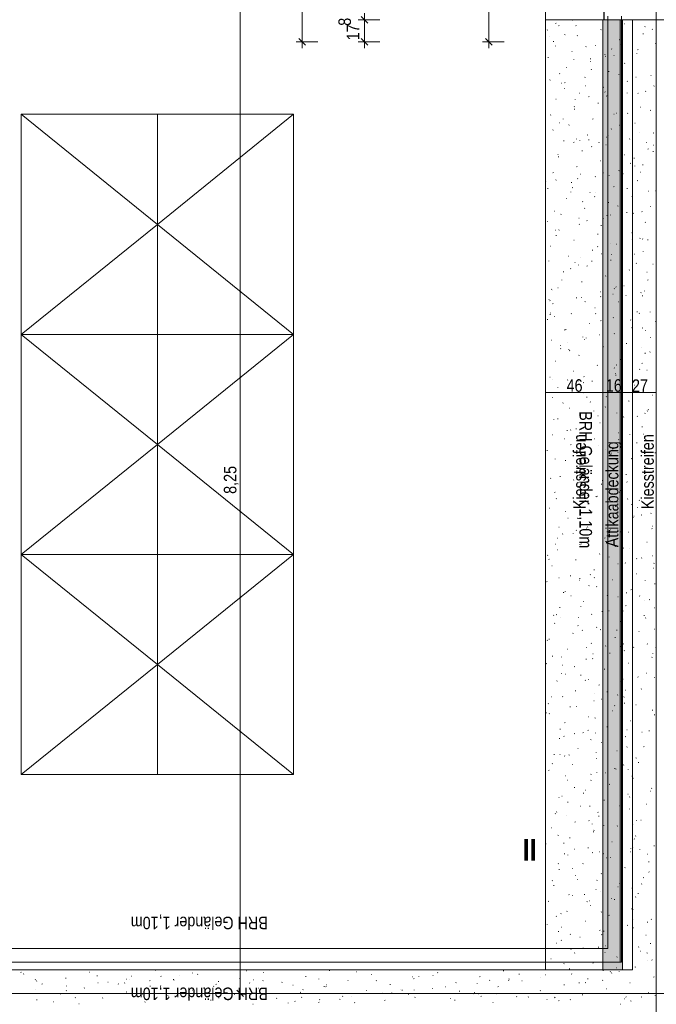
# Model space of a CAD drawing. Extents: x -740 to 300, y 62 to 1112.
# Tile 13 of 187: x -101 to 2, y 218 to 377. Entities that reach past the tile are written whole.
import ezdxf
from ezdxf.lldxf.tags import DXFTag

# ---------------------------------------------------------------- set-up
doc = ezdxf.new("R2010")
doc.units = 0
doc.layers.get('0').update_dxf_attribs({"lineweight": 13})
for name, color, linetype, lineweight, true_color in [('30 -33 Aussenwände- 7 Fassade_ Elemente', 7, 'Continuous', 9, 0x00aacc), ('30 -34 Innenwände- 6 Elemente', 7, 'Continuous', 9, 0xff6633), ('30 -36 Dächer- 3 Dachbeläge', 7, 'Continuous', 15, 0x9999ff), ('30 -36 Dächer- 3 Dachbeläge Gründach', 9, 'Continuous', 9, 0x808080), ('30 -36 Dächer- 4 Dachbekleidungen', 7, 'Continuous', 9, 0xccccff), ('40 -44 Elektr. Anlagen- 2 Eigenstromversorgungsanlagen', 7, 'Continuous', 5, 0xff6633), ('70 -72 Beschriftung- 1 Beschriftung allgemein', 7, 'Continuous', 9, 0xff6633), ('70 -76 Bemaßung- 2 Allgemein', 9, 'Continuous', 5, 0x808080), ('Dachflächen Moblierung', 7, 'Continuous', 9, 0x888888)]:
    doc.layers.add(name, color=color, linetype=linetype, lineweight=lineweight, true_color=true_color)
doc.layers.add('70 -71 Achsen- 1 Gebäudeachsen', color=7, linetype='STRICHPUNKT2-A06CPVBCL0', lineweight=18)
doc.styles.get("Standard").update_dxf_attribs({"font": 'ARIALN.TTF'})
tags = doc.linetypes.add('grob-A06CPVB9L0', pattern=[14, 3, -8, 3]).pattern_tags.tags
tags[8:9] = [DXFTag(74, 4), DXFTag(75, 0), DXFTag(340, '0'), DXFTag(46, 0.0), DXFTag(50, 0.0), DXFTag(44, 0.0), DXFTag(45, 0.0)]
tags[6:7] = [DXFTag(74, 4), DXFTag(75, 0), DXFTag(340, '0'), DXFTag(46, 0.0), DXFTag(50, 0.0), DXFTag(44, 0.0), DXFTag(45, 0.0)]
tags[4:5] = [DXFTag(74, 4), DXFTag(75, 0), DXFTag(340, '0'), DXFTag(46, 0.0), DXFTag(50, 0.0), DXFTag(44, 0.0), DXFTag(45, 0.0)]
tags = doc.linetypes.add('STRICHPUNKT2-A06CPVBCL0', pattern=[12.7, 6.35, -3.175, 0, -3.175]).pattern_tags.tags
tags[10:11] = [DXFTag(74, 4), DXFTag(75, 0), DXFTag(340, '0'), DXFTag(46, 0.0), DXFTag(50, 0.0), DXFTag(44, 0.0), DXFTag(45, 0.0)]
tags[8:9] = [DXFTag(74, 4), DXFTag(75, 0), DXFTag(340, '0'), DXFTag(46, 0.0), DXFTag(50, 0.0), DXFTag(44, 0.0), DXFTag(45, 0.0)]
tags[6:7] = [DXFTag(74, 4), DXFTag(75, 0), DXFTag(340, '0'), DXFTag(46, 0.0), DXFTag(50, 0.0), DXFTag(44, 0.0), DXFTag(45, 0.0)]
tags[4:5] = [DXFTag(74, 4), DXFTag(75, 0), DXFTag(340, '0'), DXFTag(46, 0.0), DXFTag(50, 0.0), DXFTag(44, 0.0), DXFTag(45, 0.0)]

# ---------------------------------------------------------------- blocks, each defined once
blk = doc.blocks.new('Referenz-A06CPVBEL0')
at = {"layer": '30 -33 Aussenwände- 7 Fassade_ Elemente', "color": 0, "linetype": 'Continuous', "ltscale": 0.13}
for p, q in [((-6.74, 376.53), (-6.74, 388.91)), ((3.04, 376.53), (-6.74, 376.53))]:
    blk.add_line(p, q, dxfattribs=at)
at = {"layer": '30 -34 Innenwände- 6 Elemente', "color": 0, "linetype": 'Continuous', "ltscale": 0.13}
for p, q in [((-6.16, 377.11), (-6.16, 227.11)), ((-3.96, 224.91), (-3.96, 377.11)), ((-6.16, 227.11), (-682.36, 227.11)), ((-682.36, 224.91), (-3.96, 224.91))]:
    blk.add_line(p, q, dxfattribs=at)
at = {"layer": '30 -36 Dächer- 3 Dachbeläge', "color": 0, "lineweight": 9}
for p, q in [((-6.76, 764.11), (-6.76, 376.51)), ((-16.16, 223.71), (-16.16, 754.51)), ((-14.46, 375.98), (-14.53, 375.94)), ((-14.06, 375.56), (-13.98, 375.58)), ((-11.78, 376.45), (-11.81, 376.48)), ((-11.28, 375.58), (-11.21, 375.55)), ((-10.24, 376.51), (-10.16, 376.53)), ((-6.76, 376.51), (7.44, 376.51)), ((-4.24, 376.45), (-4.24, 376.51)), ((-3.45, 375.86), (-3.38, 375.88)), ((-0.12, 375.45), (-0.18, 375.4)), ((-15.86, 374.9), (-15.92, 374.85)), ((-13.08, 374.14), (-13, 374.12)), ((-11.09, 373.96), (-11.02, 373.98)), ((-7.27, 374.91), (-7.2, 374.93)), ((-0.49, 374.26), (-0.41, 374.28)), ((0.98, 375), (1.05, 374.98)), ((-15.59, 373.75), (-15.55, 373.75)), ((-14.91, 373.01), (-14.84, 373.02)), ((-14.57, 372.27), (-14.58, 372.34)), ((-9.63, 372.22), (-9.69, 372.17)), ((-8.13, 372.36), (-8.05, 372.38)), ((-4.31, 373.31), (-4.23, 373.33)), ((-3.98, 372.63), (-3.91, 372.6)), ((-3.78, 372.97), (-3.74, 372.97)), ((1.55, 372.66), (1.54, 372.73)), ((-11.95, 371.4), (-11.87, 371.42)), ((-6.57, 370.93), (-6.63, 370.88)), ((-6.51, 370.6), (-6.54, 370.63)), ((-5.55, 371.84), (-5.47, 371.81)), ((-5.16, 370.76), (-5.09, 370.77)), ((-1.45, 371.12), (-1.47, 371.15)), ((-1.34, 371.71), (-1.27, 371.73)), ((-15.77, 370.45), (-15.69, 370.47)), ((-11.58, 370.08), (-11.6, 370.11)), ((-8.98, 369.8), (-8.91, 369.82)), ((-8.95, 370.25), (-8.87, 370.23)), ((-3.4, 369.55), (-3.46, 369.49)), ((-2.2, 369.15), (-2.12, 369.17)), ((1.62, 370.11), (1.7, 370.12)), ((-13.91, 367.88), (-13.84, 367.85)), ((-12.8, 368.85), (-12.73, 368.87)), ((-8.78, 368.49), (-8.79, 368.56)), ((-6.02, 368.2), (-5.94, 368.22)), ((-4.36, 367.78), (-4.34, 367.74)), ((0.77, 367.55), (0.84, 367.57)), ((-15.39, 366.85), (-15.45, 366.8)), ((-13.66, 366.3), (-13.58, 366.32)), ((-13.02, 366.41), (-13.08, 366.37)), ((-9.84, 367.25), (-9.76, 367.27)), ((-9.74, 365.89), (-9.66, 365.87)), ((-3.05, 366.6), (-2.98, 366.62)), ((-1.65, 367.3), (-1.57, 367.28)), ((1.33, 365.88), (1.26, 365.83)), ((-13.12, 365.44), (-13.08, 365.43)), ((-10.69, 364.69), (-10.62, 364.71)), ((-6.87, 365.65), (-6.8, 365.67)), ((-6.61, 364.93), (-6.54, 364.9)), ((-3, 364.7), (-3.01, 364.77)), ((-1.31, 364.66), (-1.27, 364.66)), ((-1.24, 364.75), (-1.27, 364.77)), ((-0.09, 365), (-0.01, 365.02)), ((-14.51, 363.74), (-14.44, 363.76)), ((-11.37, 363.71), (-11.4, 363.74)), ((-9.16, 364.18), (-9.22, 364.12)), ((-7.73, 363.09), (-7.65, 363.11)), ((-6.31, 364.23), (-6.33, 364.26)), ((-3.91, 364.05), (-3.83, 364.06)), ((-2.21, 363.59), (-2.13, 363.57)), ((-15.37, 361.19), (-15.29, 361.21)), ((-11.57, 362.55), (-11.5, 362.53)), ((-11.55, 362.14), (-11.47, 362.16)), ((-5.12, 361.36), (-5.19, 361.32)), ((-4.76, 361.49), (-4.69, 361.51)), ((-2.93, 361.5), (-2.99, 361.45)), ((-0.94, 362.44), (-0.87, 362.46)), ((0.69, 361.98), (0.76, 361.95)), ((-13.93, 359.94), (-13.86, 359.92)), ((-13.33, 360.52), (-13.34, 360.59)), ((-12.4, 359.59), (-12.33, 359.61)), ((-8.58, 360.54), (-8.51, 360.56)), ((-4.27, 359.61), (-4.2, 359.58)), ((-1.8, 359.89), (-1.72, 359.91)), ((-16.16, 358.65), (-16.15, 358.65)), ((-14.92, 358.81), (-14.98, 358.75)), ((-9.44, 357.98), (-9.36, 358)), ((-5.62, 358.94), (-5.54, 358.96)), ((-1.04, 358.37), (-1.06, 358.4)), ((1.16, 358.29), (1.24, 358.31)), ((-13.26, 357.03), (-13.18, 357.05)), ((-11.57, 356.85), (-11.64, 356.8)), ((-11.17, 357.34), (-11.19, 357.36)), ((-10.65, 357.13), (-10.62, 357.12)), ((-9.23, 357.23), (-9.16, 357.2)), ((-7.55, 356.74), (-7.56, 356.81)), ((-6.48, 356.38), (-6.4, 356.4)), ((-6.4, 357.64), (-6.33, 357.62)), ((-6.1, 357.86), (-6.13, 357.88)), ((-2.66, 357.34), (-2.58, 357.35)), ((0.07, 356.83), (0.08, 356.79)), ((-14.2, 354.86), (-14.12, 354.83)), ((-10.3, 355.43), (-10.22, 355.45)), ((-8.69, 356.13), (-8.75, 356.08)), ((-3.51, 354.78), (-3.43, 354.8)), ((0.31, 355.73), (0.39, 355.75)), ((1.13, 355.34), (1.2, 355.32)), ((1.16, 356.35), (1.2, 356.34)), ((-14.12, 354.48), (-14.04, 354.5)), ((-7.33, 353.83), (-7.25, 353.85)), ((-2.46, 353.46), (-2.52, 353.4)), ((-1.93, 354.28), (-1.86, 354.25)), ((-0.55, 353.18), (-0.47, 353.2)), ((-14.97, 351.92), (-14.89, 351.94)), ((-11.15, 352.88), (-11.07, 352.9)), ((-10.6, 351.7), (-10.52, 351.67)), ((-6.9, 351.91), (-6.82, 351.88)), ((-4.37, 352.23), (-4.29, 352.25)), ((-3.68, 351.8), (-3.74, 351.75)), ((-1.77, 352.95), (-1.77, 353.03)), ((-0.83, 352), (-0.86, 352.03)), ((-16.03, 350.45), (-16.06, 350.47)), ((-14.45, 350.76), (-14.51, 350.71)), ((-12.01, 350.32), (-11.93, 350.34)), ((-10.96, 350.96), (-10.99, 350.99)), ((-8.19, 351.28), (-8.11, 351.29)), ((-5.9, 351.48), (-5.93, 351.51)), ((-1.4, 350.63), (-1.32, 350.65)), ((-15.83, 349.37), (-15.75, 349.39)), ((-12.1, 348.78), (-12.11, 348.85)), ((-11.86, 349.53), (-11.79, 349.5)), ((-9.04, 348.72), (-8.96, 348.74)), ((-8.18, 348.81), (-8.15, 348.81)), ((-5.22, 349.67), (-5.14, 349.69)), ((-3.07, 349.39), (-2.99, 349.37)), ((0.4, 348.96), (0.48, 348.93)), ((1.56, 349.02), (1.64, 349.04)), ((-12.86, 347.77), (-12.78, 347.79)), ((-10.13, 347.28), (-10.19, 347.23)), ((-8.22, 348.09), (-8.28, 348.03)), ((-6.08, 347.12), (-6, 347.14)), ((-2.26, 348.07), (-2.18, 348.09)), ((-14.79, 345.75), (-14.71, 345.73)), ((-9.9, 346.17), (-9.82, 346.19)), ((-4.56, 346.58), (-4.49, 346.55)), ((-3.11, 345.52), (-3.03, 345.54)), ((-1.99, 345.41), (-2.05, 345.36)), ((-0.63, 345.63), (-0.66, 345.66)), ((0.71, 346.47), (0.79, 346.49)), ((-15.83, 344.07), (-15.85, 344.1)), ((-13.72, 345.21), (-13.64, 345.23)), ((-10.76, 344.59), (-10.79, 344.62)), ((-9.52, 344.21), (-9.45, 344.18)), ((-6.93, 344.57), (-6.85, 344.58)), ((-6.32, 344.99), (-6.32, 345.06)), ((-5.7, 345.11), (-5.72, 345.14)), ((-0.15, 343.92), (-0.07, 343.94)), ((-14.57, 342.66), (-14.5, 342.68)), ((-13.98, 342.72), (-14.04, 342.66)), ((-10.75, 343.61), (-10.68, 343.63)), ((-7.26, 343.45), (-7.18, 343.42)), ((-3.97, 342.96), (-3.89, 342.98)), ((-2.23, 342.23), (-2.29, 342.18)), ((-14.49, 341.83), (-14.41, 341.8)), ((-11.61, 341.06), (-11.53, 341.08)), ((-7.79, 342.01), (-7.71, 342.03)), ((-2.22, 341.26), (-2.15, 341.23)), ((-1, 341.36), (-0.93, 341.38)), ((-0.53, 341.21), (-0.54, 341.28)), ((0.27, 341.14), (0.35, 341.12)), ((-15.43, 340.11), (-15.35, 340.13)), ((-8.64, 339.46), (-8.57, 339.48)), ((-7.75, 340.04), (-7.81, 339.99)), ((-5.72, 340.5), (-5.68, 340.5)), ((-4.82, 340.41), (-4.75, 340.43)), ((-0.43, 339.26), (-0.45, 339.29)), ((-15.62, 337.7), (-15.65, 337.73)), ((-12.46, 338.5), (-12.39, 338.52)), ((-11.45, 337.5), (-11.38, 337.48)), ((-10.56, 338.22), (-10.58, 338.25)), ((-8.68, 337.71), (-8.74, 337.67)), ((-7.18, 338.88), (-7.11, 338.85)), ((-5.68, 337.86), (-5.6, 337.87)), ((-5.49, 338.74), (-5.52, 338.77)), ((-1.86, 338.81), (-1.78, 338.83)), ((-1.52, 337.37), (-1.58, 337.31)), ((-13.32, 335.95), (-13.24, 335.97)), ((-12.15, 336.51), (-12.07, 336.48)), ((-10.86, 337.03), (-10.87, 337.1)), ((-9.5, 336.9), (-9.42, 336.92)), ((-2.71, 336.25), (-2.64, 336.27)), ((0.12, 335.93), (0.19, 335.9)), ((1.11, 337.21), (1.18, 337.23)), ((-13.51, 334.67), (-13.56, 334.62)), ((-10.35, 334.35), (-10.28, 334.37)), ((-6.53, 335.3), (-6.46, 335.32)), ((-3.92, 335.2), (-3.85, 335.17)), ((0.25, 334.65), (0.33, 334.67)), ((-15.13, 333.2), (-15.19, 333.15)), ((-15.06, 332.97), (-15.02, 332.97)), ((-14.17, 333.4), (-14.1, 333.42)), ((-7.39, 332.75), (-7.31, 332.77)), ((-5.08, 333.25), (-5.09, 333.32)), ((-4.85, 333.56), (-4.77, 333.53)), ((-3.57, 333.7), (-3.49, 333.72)), ((-0.78, 332.66), (-0.85, 332.62)), ((-0.22, 332.89), (-0.25, 332.92)), ((-15.65, 331.55), (-15.57, 331.53)), ((-15.42, 331.33), (-15.44, 331.36)), ((-11.21, 331.8), (-11.13, 331.81)), ((-10.35, 331.85), (-10.38, 331.88)), ((-9.81, 331.18), (-9.74, 331.15)), ((-7.28, 332), (-7.34, 331.94)), ((-5.29, 332.37), (-5.31, 332.4)), ((-4.42, 331.15), (-4.35, 331.17)), ((-3.25, 332.19), (-3.21, 332.19)), ((-0.6, 332.1), (-0.53, 332.12)), ((-15.03, 330.84), (-14.95, 330.86)), ((-8.24, 330.19), (-8.17, 330.21)), ((-1.46, 329.54), (-1.38, 329.56)), ((0.7, 329.46), (0.69, 329.53)), ((-15.88, 328.29), (-15.81, 328.31)), ((-15.41, 329.07), (-15.42, 329.14)), ((-15.35, 329.37), (-15.34, 329.34)), ((-14.77, 328.81), (-14.7, 328.78)), ((-12.06, 329.24), (-11.99, 329.26)), ((-8.12, 329.25), (-8.04, 329.23)), ((-7.23, 328.14), (-7.3, 328.1)), ((-5.28, 328.59), (-5.2, 328.61)), ((-2.51, 328.23), (-2.44, 328.2)), ((-1.05, 329.32), (-1.11, 329.27)), ((1.51, 327.94), (1.58, 327.96)), ((-13.04, 326.63), (-13.09, 326.57)), ((-12.92, 326.69), (-12.84, 326.71)), ((-9.1, 327.64), (-9.02, 327.66)), ((-2.31, 326.99), (-2.24, 327.01)), ((-0.59, 326.95), (-0.51, 326.93)), ((-0.02, 326.52), (-0.05, 326.55)), ((-15.21, 324.96), (-15.24, 324.99)), ((-10.15, 325.48), (-10.18, 325.51)), ((-9.95, 325.09), (-9.88, 325.1)), ((-9.63, 325.29), (-9.64, 325.36)), ((-7.47, 325.86), (-7.4, 325.83)), ((-6.13, 326.04), (-6.06, 326.06)), ((-5.08, 326), (-5.11, 326.03)), ((0.65, 325.39), (0.73, 325.41)), ((-13.77, 324.13), (-13.7, 324.15)), ((-13.68, 323.63), (-13.75, 323.58)), ((-12.59, 324.66), (-12.56, 324.66)), ((-12.44, 323.48), (-12.36, 323.45)), ((-12.31, 323.3), (-12.23, 323.28)), ((-6.99, 323.48), (-6.91, 323.5)), ((-6.81, 323.95), (-6.87, 323.9)), ((-3.17, 324.44), (-3.09, 324.46)), ((-0.78, 323.88), (-0.75, 323.88)), ((-14.63, 321.58), (-14.55, 321.6)), ((-10.81, 322.53), (-10.73, 322.55)), ((-4.02, 321.88), (-3.95, 321.9)), ((-3.85, 321.5), (-3.85, 321.57)), ((-0.2, 322.83), (-0.13, 322.85)), ((-0.17, 322.91), (-0.1, 322.88)), ((0.66, 323.09), (0.6, 323.05)), ((-11.66, 319.98), (-11.59, 320)), ((-7.84, 320.93), (-7.77, 320.95)), ((-5.13, 320.53), (-5.06, 320.5)), ((-4.78, 321), (-4.7, 320.98)), ((-1.06, 320.28), (-0.98, 320.3)), ((-0.58, 321.28), (-0.64, 321.22)), ((0.18, 320.15), (0.16, 320.18)), ((-15.48, 319.03), (-15.41, 319.04)), ((-15.01, 318.59), (-15.04, 318.62)), ((-12.57, 318.58), (-12.62, 318.53)), ((-10.93, 318.42), (-10.92, 318.39)), ((-9.95, 319.11), (-9.97, 319.14)), ((-8.7, 318.38), (-8.62, 318.39)), ((-5.79, 318.58), (-5.85, 318.53)), ((-4.88, 319.63), (-4.91, 319.66)), ((-4.88, 319.33), (-4.8, 319.35)), ((-14.18, 317.32), (-14.19, 317.39)), ((-12.52, 317.42), (-12.44, 317.44)), ((-10.1, 318.16), (-10.02, 318.13)), ((-5.73, 316.77), (-5.66, 316.79)), ((-1.91, 317.73), (-1.84, 317.75)), ((-15.06, 315.78), (-14.99, 315.75)), ((-10.12, 316.35), (-10.09, 316.34)), ((-9.55, 315.82), (-9.48, 315.84)), ((-6.34, 315.91), (-6.39, 315.85)), ((-2.8, 315.21), (-2.72, 315.18)), ((-2.77, 315.17), (-2.69, 315.19)), ((1.05, 316.13), (1.13, 316.14)), ((-13.37, 314.87), (-13.3, 314.89)), ((-12.24, 314.06), (-12.3, 314.02)), ((-8.97, 315.06), (-8.9, 315.03)), ((-8.4, 313.54), (-8.4, 313.61)), ((-6.59, 314.22), (-6.51, 314.24)), ((0.39, 313.78), (0.36, 313.81)), ((-14.81, 312.22), (-14.83, 312.25)), ((-14.23, 312.32), (-14.15, 312.33)), ((-10.41, 313.27), (-10.33, 313.29)), ((-9.74, 312.74), (-9.77, 312.77)), ((-7.76, 312.83), (-7.69, 312.8)), ((-4.68, 313.26), (-4.7, 313.29)), ((-3.62, 312.62), (-3.55, 312.64)), ((-1.44, 312.75), (-1.37, 312.73)), ((-0.11, 313.23), (-0.17, 313.18)), ((0.2, 313.57), (0.27, 313.59)), ((-12.72, 310.46), (-12.65, 310.43)), ((-12.1, 310.54), (-12.15, 310.48)), ((-11.26, 310.71), (-11.19, 310.73)), ((-7.44, 311.67), (-7.37, 311.69)), ((-0.66, 311.02), (-0.58, 311.04)), ((-15.09, 309.76), (-15.01, 309.78)), ((-13.17, 309.11), (-13.09, 309.09)), ((-8.3, 309.11), (-8.22, 309.13)), ((-4.48, 310.06), (-4.4, 310.08)), ((-4.34, 309.01), (-4.41, 308.96)), ((-2.61, 309.75), (-2.62, 309.82)), ((-0.46, 309.88), (-0.39, 309.85)), ((-12.12, 308.16), (-12.04, 308.18)), ((-7.66, 308.03), (-7.62, 308.03)), ((-6.5, 307.47), (-6.49, 307.44)), ((-5.87, 307.86), (-5.92, 307.81)), ((-5.42, 307.51), (-5.35, 307.48)), ((-5.34, 307.51), (-5.26, 307.53)), ((-1.52, 308.46), (-1.44, 308.48)), ((0.59, 307.41), (0.57, 307.44)), ((-15.94, 307.21), (-15.86, 307.23)), ((-14.6, 305.85), (-14.63, 305.88)), ((-9.54, 306.37), (-9.56, 306.4)), ((-9.16, 306.56), (-9.08, 306.58)), ((-5.64, 306.81), (-5.56, 306.78)), ((-4.47, 306.89), (-4.5, 306.92)), ((-2.37, 305.91), (-2.29, 305.93)), ((1.45, 306.86), (1.53, 306.88)), ((-12.98, 305.61), (-12.9, 305.62)), ((-12.94, 305.58), (-12.95, 305.65)), ((-10.79, 304.49), (-10.86, 304.45)), ((-10.39, 305.13), (-10.31, 305.1)), ((-6.19, 304.96), (-6.11, 304.98)), ((0.36, 305.19), (0.31, 305.13)), ((0.59, 304.31), (0.67, 304.33)), ((-15.35, 302.76), (-15.28, 302.73)), ((-13.83, 303.05), (-13.75, 303.07)), ((-10.01, 304), (-9.93, 304.02)), ((-3.23, 303.35), (-3.15, 303.37)), ((-11.63, 302.49), (-11.68, 302.44)), ((-10.87, 301.45), (-10.79, 301.47)), ((-7.16, 301.79), (-7.17, 301.86)), ((-7.05, 302.4), (-6.97, 302.42)), ((-3.08, 302.18), (-3.01, 302.15)), ((-0.26, 301.75), (-0.18, 301.77)), ((0.8, 301.04), (0.77, 301.06)), ((-14.69, 300.5), (-14.61, 300.52)), ((-14.4, 299.48), (-14.42, 299.51)), ((-9.83, 300.86), (-9.75, 300.84)), ((-9.33, 300), (-9.36, 300.03)), ((-8.05, 299.81), (-7.97, 299.78)), ((-7.9, 299.85), (-7.82, 299.87)), ((-5.4, 299.81), (-5.45, 299.76)), ((-5.19, 299.72), (-5.15, 299.72)), ((-4.27, 300.52), (-4.3, 300.55)), ((-4.08, 300.8), (-4, 300.82)), ((-2.9, 299.44), (-2.96, 299.4)), ((-15.54, 297.94), (-15.46, 297.96)), ((-11.72, 298.9), (-11.64, 298.92)), ((-4.94, 298.25), (-4.86, 298.27)), ((-2.3, 298.56), (-2.22, 298.54)), ((-1.38, 298.01), (-1.38, 298.08)), ((-1.12, 299.2), (-1.04, 299.22)), ((-13.01, 297.43), (-12.94, 297.4)), ((-12.58, 296.34), (-12.5, 296.36)), ((-8.76, 297.29), (-8.68, 297.31)), ((-2.08, 296.52), (-2.07, 296.48)), ((-1.97, 296.65), (-1.9, 296.66)), ((-0.75, 296.86), (-0.67, 296.83)), ((0.83, 297.14), (0.78, 297.09)), ((-14.02, 294.91), (-13.95, 294.89)), ((-9.61, 294.74), (-9.54, 294.76)), ((-9.35, 294.93), (-9.41, 294.88)), ((-5.79, 295.69), (-5.72, 295.71)), ((1, 294.66), (0.97, 294.69)), ((0.99, 295.04), (1.07, 295.06)), ((-14.19, 293.11), (-14.22, 293.14)), ((-13.43, 293.79), (-13.36, 293.81)), ((-11.71, 293.83), (-11.72, 293.9)), ((-11.15, 294.44), (-11.21, 294.39)), ((-9.13, 293.63), (-9.16, 293.65)), ((-6.65, 293.14), (-6.57, 293.16)), ((-5.71, 294.48), (-5.64, 294.45)), ((-4.06, 294.15), (-4.09, 294.17)), ((-2.83, 294.09), (-2.75, 294.11)), ((-14.53, 292.19), (-14.5, 292.19)), ((-10.67, 292.11), (-10.6, 292.08)), ((-10.47, 292.19), (-10.39, 292.21)), ((-6.49, 292.61), (-6.42, 292.59)), ((-4.93, 291.77), (-4.98, 291.72)), ((-3.68, 291.54), (-3.61, 291.56)), ((0.14, 292.49), (0.21, 292.51)), ((1.59, 291.53), (1.66, 291.5)), ((-15.8, 290.41), (-15.86, 290.36)), ((-14.29, 291.23), (-14.21, 291.25)), ((-7.5, 290.58), (-7.43, 290.6)), ((-5.93, 290.05), (-5.93, 290.12)), ((-2.72, 291.41), (-2.69, 291.41)), ((-1.45, 289.87), (-1.52, 289.83)), ((-0.72, 289.94), (-0.64, 289.95)), ((1.04, 290.31), (1.11, 290.29)), ((-15.64, 289.73), (-15.56, 289.7)), ((-15.14, 288.68), (-15.07, 288.7)), ((-11.32, 289.63), (-11.25, 289.65)), ((-4.54, 288.98), (-4.46, 289)), ((-3.37, 289.16), (-3.3, 289.13)), ((1.2, 288.29), (1.18, 288.32)), ((1.3, 289.09), (1.25, 289.04)), ((-13.99, 286.74), (-14.02, 286.76)), ((-12.18, 287.08), (-12.1, 287.1)), ((-8.93, 287.25), (-8.95, 287.28)), ((-8.36, 288.03), (-8.28, 288.05)), ((-8.34, 286.78), (-8.26, 286.75)), ((-3.86, 287.77), (-3.89, 287.8)), ((-1.57, 287.38), (-1.5, 287.4)), ((-16, 286.13), (-15.92, 286.14)), ((-10.68, 286.4), (-10.74, 286.35)), ((-10.69, 286.66), (-10.61, 286.64)), ((-9.21, 285.48), (-9.14, 285.5)), ((-7.9, 285.36), (-7.97, 285.31)), ((-5.39, 286.43), (-5.32, 286.45)), ((-0.14, 286.26), (-0.15, 286.33)), ((1.39, 285.78), (1.47, 285.8)), ((-13.3, 284.41), (-13.23, 284.38)), ((-13.03, 284.52), (-12.96, 284.54)), ((-12.07, 283.88), (-12.03, 283.88)), ((-6.25, 283.88), (-6.17, 283.89)), ((-4.46, 283.72), (-4.51, 283.67)), ((-3.16, 284.36), (-3.08, 284.34)), ((-2.43, 284.83), (-2.35, 284.85)), ((-1.03, 283.83), (-0.96, 283.8)), ((-13.89, 281.97), (-13.81, 281.99)), ((-10.47, 282.08), (-10.48, 282.16)), ((-10.07, 282.92), (-9.99, 282.94)), ((-3.28, 282.27), (-3.21, 282.29)), ((-0.25, 283.1), (-0.22, 283.1)), ((0.54, 283.23), (0.61, 283.24)), ((1.41, 281.92), (1.38, 281.95)), ((-14.88, 280.72), (-14.8, 280.69)), ((-14.35, 280.84), (-14.42, 280.8)), ((-13.79, 280.36), (-13.81, 280.39)), ((-10.92, 280.37), (-10.85, 280.39)), ((-8.72, 280.88), (-8.75, 280.91)), ((-7.1, 281.32), (-7.03, 281.34)), ((-6, 281.46), (-5.92, 281.43)), ((-3.66, 281.4), (-3.68, 281.43)), ((-0.32, 280.67), (-0.24, 280.69)), ((-14.74, 279.42), (-14.67, 279.44)), ((-10.96, 279.08), (-10.89, 279.05)), ((-7.96, 278.77), (-7.88, 278.79)), ((-4.14, 279.72), (-4.06, 279.74)), ((-0.01, 280.31), (-0.07, 280.26)), ((-11.78, 277.81), (-11.7, 277.83)), ((-10.21, 278.35), (-10.27, 278.3)), ((-7.35, 278.42), (-7.27, 278.39)), ((-4.99, 277.17), (-4.92, 277.18)), ((-4.69, 278.3), (-4.7, 278.37)), ((-1.17, 278.12), (-1.1, 278.14)), ((1.3, 278.51), (1.38, 278.48)), ((-15.92, 276.71), (-15.85, 276.68)), ((-15.6, 276.86), (-15.52, 276.88)), ((-8.81, 276.21), (-8.74, 276.23)), ((-6.46, 275.79), (-6.52, 275.75)), ((-3.98, 275.68), (-4.04, 275.63)), ((-3.66, 276.13), (-3.59, 276.1)), ((0.18, 276.11), (0.26, 276.09)), ((-15.02, 274.12), (-15.03, 274.19)), ((-13.58, 273.99), (-13.61, 274.02)), ((-12.63, 275.26), (-12.56, 275.28)), ((-9.6, 275.57), (-9.56, 275.56)), ((-8.52, 274.51), (-8.54, 274.54)), ((-5.85, 274.61), (-5.77, 274.63)), ((-3.45, 275.03), (-3.48, 275.06)), ((-2.03, 275.56), (-1.95, 275.58)), ((1.09, 274.52), (1.08, 274.59)), ((1.61, 275.55), (1.59, 275.58)), ((-15.97, 272.98), (-16.03, 272.93)), ((-13.49, 272.71), (-13.41, 272.73)), ((-11.54, 272.47), (-11.47, 272.45)), ((-9.67, 273.66), (-9.59, 273.68)), ((-8.62, 273.76), (-8.55, 273.73)), ((-2.88, 273.01), (-2.81, 273.03)), ((0.94, 273.96), (1.01, 273.98)), ((-13.59, 271.38), (-13.51, 271.35)), ((-12.91, 271.27), (-12.97, 271.23)), ((-10.52, 271.1), (-10.45, 271.12)), ((-6.7, 272.06), (-6.63, 272.08)), ((0.08, 271.41), (0.16, 271.43)), ((-14.34, 270.15), (-14.27, 270.17)), ((-9.74, 270.31), (-9.8, 270.25)), ((-9.24, 270.34), (-9.25, 270.41)), ((-7.56, 269.5), (-7.48, 269.52)), ((-4.01, 270.17), (-3.94, 270.14)), ((-3.74, 270.46), (-3.66, 270.47)), ((-1.32, 270.81), (-1.25, 270.78)), ((1.44, 270.74), (1.37, 270.7)), ((-11.38, 268.55), (-11.3, 268.57)), ((-8.31, 268.14), (-8.34, 268.17)), ((-6.29, 268.43), (-6.21, 268.41)), ((-4.59, 267.9), (-4.52, 267.92)), ((-3.25, 268.66), (-3.28, 268.69)), ((-0.77, 268.85), (-0.7, 268.87)), ((-15.74, 266.52), (-15.66, 266.5)), ((-15.2, 267.6), (-15.12, 267.62)), ((-13.38, 267.62), (-13.41, 267.65)), ((-8.41, 266.95), (-8.34, 266.97)), ((-7.13, 267.26), (-7.1, 267.25)), ((-5.01, 266.22), (-5.08, 266.18)), ((-3.51, 267.63), (-3.57, 267.58)), ((-3.46, 266.55), (-3.46, 266.62)), ((-1.63, 266.3), (-1.55, 266.32)), ((-16.05, 265.04), (-15.98, 265.06)), ((-15.5, 264.94), (-15.56, 264.88)), ((-12.23, 266), (-12.16, 266.02)), ((-11.25, 266.06), (-11.18, 266.03)), ((-5.45, 265.35), (-5.37, 265.37)), ((1.02, 265.48), (1.09, 265.46)), ((1.34, 264.7), (1.41, 264.72)), ((-16.16, 263.66), (-16.14, 263.66)), ((-13.09, 263.44), (-13.01, 263.46)), ((-9.27, 264.4), (-9.19, 264.41)), ((-8.21, 264.22), (-8.13, 264.2)), ((-3.95, 263.11), (-3.87, 263.08)), ((-2.49, 263.75), (-2.41, 263.77)), ((-13.79, 262.38), (-13.8, 262.45)), ((-11.46, 261.71), (-11.53, 261.66)), ((-10.13, 261.84), (-10.05, 261.86)), ((-9.27, 262.26), (-9.33, 262.21)), ((-8.11, 261.77), (-8.14, 261.8)), ((-6.31, 262.79), (-6.23, 262.81)), ((-3.05, 262.29), (-3.07, 262.32)), ((-0.68, 261.92), (-0.6, 261.9)), ((0.48, 262.14), (0.56, 262.16)), ((-13.95, 260.89), (-13.87, 260.91)), ((-13.18, 261.25), (-13.2, 261.28)), ((-8.91, 260.73), (-8.84, 260.71)), ((-7.16, 260.24), (-7.08, 260.26)), ((-3.34, 261.19), (-3.26, 261.21)), ((-14.8, 258.33), (-14.72, 258.35)), ((-13.87, 258.36), (-13.8, 258.33)), ((-12.4, 258.27), (-12.32, 258.25)), ((-10.98, 259.29), (-10.9, 259.31)), ((-8.01, 258.59), (-8.01, 258.66)), ((-4.66, 258.94), (-4.63, 258.94)), ((-4.2, 258.64), (-4.12, 258.66)), ((-3.04, 259.59), (-3.1, 259.53)), ((-0.38, 259.59), (-0.3, 259.61)), ((-15.03, 256.89), (-15.09, 256.84)), ((-13.08, 258.11), (-13.06, 258.08)), ((-11.84, 256.73), (-11.76, 256.75)), ((-8.02, 257.69), (-7.94, 257.7)), ((-3.57, 256.66), (-3.63, 256.61)), ((-1.61, 257.79), (-1.54, 257.76)), ((-1.23, 257.04), (-1.15, 257.06)), ((-15.66, 255.78), (-15.58, 255.8)), ((-8.87, 255.13), (-8.79, 255.15)), ((-7.91, 255.4), (-7.93, 255.43)), ((-6.57, 255.41), (-6.5, 255.38)), ((-5.05, 256.08), (-4.97, 256.1)), ((-4.87, 255.97), (-4.79, 255.95)), ((-2.84, 255.92), (-2.87, 255.95)), ((-12.97, 254.88), (-13, 254.91)), ((-12.69, 254.18), (-12.61, 254.2)), ((-8.8, 254.22), (-8.86, 254.16)), ((-5.91, 253.53), (-5.83, 253.55)), ((-2.22, 254.81), (-2.23, 254.88)), ((-2.09, 254.48), (-2.01, 254.5)), ((-11.54, 253.04), (-11.46, 253.01)), ((-10.02, 252.14), (-10.08, 252.1)), ((-9.73, 252.58), (-9.65, 252.6)), ((-2.94, 251.93), (-2.86, 251.95)), ((0.73, 252.46), (0.8, 252.43)), ((0.88, 252.88), (0.96, 252.9)), ((-14.01, 251.41), (-13.97, 251.41)), ((-13.55, 251.62), (-13.47, 251.64)), ((-12.55, 250.63), (-12.56, 250.7)), ((-6.76, 250.98), (-6.68, 250.99)), ((-2.57, 251.54), (-2.63, 251.49)), ((-2.2, 250.63), (-2.16, 250.63)), ((0.02, 250.33), (0.1, 250.35)), ((-14.56, 248.85), (-14.62, 248.79)), ((-14.4, 249.07), (-14.33, 249.09)), ((-10.58, 250.02), (-10.51, 250.04)), ((-9.06, 250.02), (-8.99, 250)), ((-7.7, 249.03), (-7.73, 249.06)), ((-4.24, 250.09), (-4.16, 250.06)), ((-3.8, 249.37), (-3.72, 249.39)), ((-2.64, 249.55), (-2.66, 249.58)), ((-12.77, 248.51), (-12.79, 248.54)), ((-11.44, 247.47), (-11.36, 247.49)), ((-9.2, 247.71), (-9.13, 247.68)), ((-8.65, 247.16), (-8.64, 247.13)), ((-7.62, 248.42), (-7.54, 248.44)), ((-2.12, 247.09), (-2.19, 247.04)), ((-1.53, 247.72), (-1.46, 247.7)), ((-0.83, 247.77), (-0.76, 247.79)), ((-15.26, 246.52), (-15.18, 246.54)), ((-8.47, 245.87), (-8.4, 245.89)), ((-8.33, 246.17), (-8.39, 246.12)), ((-6.77, 246.85), (-6.78, 246.92)), ((-4.65, 246.82), (-4.58, 246.84)), ((-16.11, 243.96), (-16.04, 243.98)), ((-14.16, 245.34), (-14.09, 245.31)), ((-13.26, 244.08), (-13.18, 244.06)), ((-12.29, 244.92), (-12.22, 244.93)), ((-5.51, 244.27), (-5.43, 244.29)), ((-1.9, 244.76), (-1.82, 244.73)), ((-1.69, 245.22), (-1.61, 245.24)), ((-13.15, 242.36), (-13.07, 242.38)), ((-11.54, 243.1), (-11.5, 243.1)), ((-9.33, 243.31), (-9.25, 243.33)), ((-8.57, 242.57), (-8.64, 242.53)), ((-7.5, 242.66), (-7.53, 242.69)), ((-6.86, 242.39), (-6.79, 242.36)), ((-2.54, 242.66), (-2.47, 242.68)), ((-2.43, 243.18), (-2.46, 243.21)), ((-2.1, 243.5), (-2.16, 243.44)), ((-0.99, 243.06), (-1, 243.13)), ((1.28, 243.62), (1.35, 243.64)), ((-14.09, 240.8), (-14.15, 240.75)), ((-12.56, 242.14), (-12.59, 242.17)), ((-10.18, 240.76), (-10.11, 240.78)), ((-6.36, 241.71), (-6.29, 241.73)), ((-5.73, 241.78), (-5.65, 241.75)), ((0.27, 242.32), (0.31, 242.32)), ((0.42, 241.06), (0.5, 241.08)), ((-14, 239.81), (-13.93, 239.83)), ((-11.82, 240.01), (-11.75, 239.98)), ((-7.22, 239.16), (-7.14, 239.18)), ((-3.4, 240.11), (-3.32, 240.13)), ((0.44, 239.44), (0.51, 239.41)), ((-15.02, 238.06), (-15.09, 238.01)), ((-11.32, 238.88), (-11.33, 238.95)), ((-11.04, 238.21), (-10.96, 238.22)), ((-7.86, 238.13), (-7.92, 238.07)), ((-0.43, 238.51), (-0.36, 238.53)), ((-14.86, 237.25), (-14.78, 237.27)), ((-8.07, 236.6), (-8, 236.62)), ((-7.3, 236.29), (-7.32, 236.32)), ((-4.52, 237.06), (-4.45, 237.03)), ((-4.25, 237.56), (-4.18, 237.58)), ((-4.23, 236.21), (-4.21, 236.18)), ((-2.23, 236.81), (-2.26, 236.84)), ((-0.68, 237.52), (-0.74, 237.48)), ((-15.71, 234.7), (-15.64, 234.72)), ((-12.36, 235.77), (-12.39, 235.8)), ((-11.89, 235.65), (-11.82, 235.67)), ((-9.92, 235.83), (-9.84, 235.81)), ((-9.49, 234.69), (-9.41, 234.66)), ((-9.07, 234.79), (-9.04, 234.79)), ((-5.54, 235.1), (-5.54, 235.17)), ((-5.11, 235), (-5.03, 235.02)), ((-1.63, 235.45), (-1.69, 235.4)), ((-1.29, 235.95), (-1.21, 235.97)), ((-12.75, 233.1), (-12.67, 233.12)), ((-8.93, 234.05), (-8.85, 234.07)), ((-7.13, 233.01), (-7.19, 232.96)), ((-2.39, 233.53), (-2.31, 233.5)), ((-2.14, 233.4), (-2.07, 233.42)), ((-14.45, 232.31), (-14.38, 232.28)), ((-13.62, 232.76), (-13.68, 232.7)), ((-9.78, 231.5), (-9.71, 231.51)), ((-5.96, 232.45), (-5.89, 232.47)), ((-2.19, 231.74), (-2.11, 231.71)), ((0.25, 231.31), (0.24, 231.39)), ((0.82, 231.8), (0.9, 231.82)), ((-15.87, 230.92), (-15.88, 230.99)), ((-14.11, 229.88), (-14.04, 229.86)), ((-13.6, 230.54), (-13.53, 230.56)), ((-7.39, 230.08), (-7.45, 230.03)), ((-7.09, 229.92), (-7.12, 229.94)), ((-6.82, 229.89), (-6.74, 229.91)), ((-3, 230.85), (-2.92, 230.87)), ((-2.03, 230.43), (-2.05, 230.46)), ((-13.58, 228.49), (-13.64, 228.44)), ((-12.16, 229.4), (-12.18, 229.43)), ((-10.64, 228.94), (-10.56, 228.96)), ((-7.15, 229.36), (-7.08, 229.33)), ((-3.85, 228.29), (-3.78, 228.31)), ((-0.03, 229.25), (0.04, 229.26)), ((-14.46, 227.99), (-14.38, 228.01)), ((-12.11, 226.99), (-12.04, 226.96)), ((-10.09, 227.14), (-10.09, 227.21)), ((-7.67, 227.34), (-7.6, 227.36)), ((-6.58, 227.58), (-6.51, 227.56)), ((-1.16, 227.41), (-1.22, 227.35)), ((-0.89, 226.69), (-0.81, 226.71)), ((0.77, 227.95), (0.7, 227.91)), ((-15.31, 225.44), (-15.24, 225.45)), ((-11.49, 226.39), (-11.42, 226.41)), ((-6.6, 226.48), (-6.57, 226.47)), ((-4.71, 225.74), (-4.63, 225.76)), ((0.15, 226.41), (0.23, 226.38)), ((0.2, 225.26), (0.21, 225.23)), ((0.95, 225.28), (1.02, 225.26)), ((-682.36, 223.71), (-16.16, 223.71)), ((-89.55, 223.31), (-89.47, 223.33)), ((-86.81, 223.62), (-86.78, 223.62)), ((-78.94, 223.62), (-78.87, 223.63)), ((-67.87, 223.68), (-67.9, 223.71)), ((-64.34, 223.55), (-64.27, 223.53)), ((-50.95, 223.57), (-50.87, 223.59)), ((-46.56, 223.39), (-46.49, 223.36)), ((-22.95, 223.53), (-22.88, 223.55)), ((-13.15, 224.71), (-13.21, 224.66)), ((-12.35, 223.83), (-12.27, 223.85)), ((-8.53, 224.79), (-8.45, 224.81)), ((-6.89, 223.54), (-6.91, 223.57)), ((-5.68, 223.44), (-5.75, 223.39)), ((-4.81, 224.04), (-4.74, 224.01)), ((-4.3, 223.35), (-4.31, 223.42)), ((-1.82, 224.06), (-1.85, 224.09)), ((-1.74, 224.14), (-1.67, 224.16)), ((-100.58, 223.31), (-100.51, 223.28)), ((-100.15, 223.01), (-100.08, 223.03)), ((-98.2, 222.13), (-98.27, 222.08)), ((-98.01, 221.94), (-98.06, 221.89)), ((-93.37, 222.36), (-93.29, 222.38)), ((-88.32, 222.73), (-88.25, 222.71)), ((-83.59, 222.21), (-83.52, 222.19)), ((-83.07, 222.12), (-83.09, 222.15)), ((-82.76, 222.66), (-82.69, 222.68)), ((-79.79, 221.96), (-79.85, 221.91)), ((-78, 222.64), (-78.03, 222.67)), ((-76.05, 222.16), (-75.98, 222.13)), ((-75.98, 222.01), (-75.9, 222.03)), ((-75, 222.84), (-74.97, 222.84)), ((-72.94, 223.16), (-72.96, 223.19)), ((-72.16, 222.97), (-72.08, 222.99)), ((-68.76, 221.78), (-68.77, 221.85)), ((-65.37, 222.32), (-65.3, 222.34)), ((-63.19, 222.06), (-63.16, 222.06)), ((-61.57, 221.98), (-61.63, 221.92)), ((-61.55, 223.27), (-61.48, 223.29)), ((-54.77, 222.62), (-54.69, 222.64)), ((-52.65, 222.18), (-52.65, 222.25)), ((-47.98, 221.97), (-47.91, 221.99)), ((-44.16, 222.92), (-44.09, 222.94)), ((-43.35, 222), (-43.41, 221.94)), ((-37.56, 222.59), (-37.48, 222.57)), ((-37.38, 222.27), (-37.3, 222.29)), ((-36.53, 222.57), (-36.54, 222.64)), ((-34.3, 222.81), (-34.23, 222.78)), ((-33.56, 223.23), (-33.48, 223.25)), ((-26.77, 222.58), (-26.7, 222.6)), ((-25.14, 222.02), (-25.19, 221.96)), ((-22.08, 221.99), (-22.11, 222.02)), ((-22.04, 222.24), (-21.96, 222.21)), ((-20.42, 222.96), (-20.42, 223.03)), ((-19.99, 221.93), (-19.91, 221.95)), ((-17.02, 222.51), (-17.04, 222.53)), ((-16.17, 222.88), (-16.09, 222.9)), ((-11.95, 223.02), (-11.98, 223.05)), ((-9.38, 222.23), (-9.31, 222.25)), ((-6.92, 222.04), (-6.98, 221.98)), ((-5.56, 223.18), (-5.49, 223.2)), ((1.22, 222.54), (1.3, 222.55)), ((-98.26, 220.56), (-98.29, 220.59)), ((-97.19, 221.41), (-97.11, 221.43)), ((-93.28, 220.36), (-93.21, 220.33)), ((-93.2, 221.08), (-93.22, 221.11)), ((-90.4, 220.76), (-90.33, 220.78)), ((-88.13, 221.6), (-88.16, 221.63)), ((-86.58, 221.71), (-86.51, 221.73)), ((-84.88, 221.39), (-84.89, 221.46)), ((-83.86, 221.6), (-83.92, 221.55)), ((-79.8, 221.06), (-79.72, 221.08)), ((-73.01, 220.41), (-72.94, 220.43)), ((-69.51, 221.06), (-69.58, 221.02)), ((-69.19, 221.36), (-69.12, 221.38)), ((-63.79, 221.59), (-63.72, 221.56)), ((-62.41, 220.72), (-62.33, 220.73)), ((-58.59, 221.67), (-58.51, 221.69)), ((-56.81, 221.25), (-56.74, 221.23)), ((-55.17, 220.53), (-55.23, 220.48)), ((-51.8, 221.02), (-51.73, 221.04)), ((-51.53, 221.01), (-51.45, 220.98)), ((-51.38, 221.28), (-51.34, 221.28)), ((-45.02, 220.37), (-44.94, 220.39)), ((-41.2, 221.32), (-41.12, 221.34)), ((-39.57, 220.5), (-39.53, 220.5)), ((-39.26, 220.44), (-39.19, 220.41)), ((-37.28, 220.43), (-37.3, 220.46)), ((-34.41, 220.67), (-34.34, 220.69)), ((-32.21, 220.95), (-32.24, 220.98)), ((-30.59, 221.63), (-30.52, 221.64)), ((-30.03, 220.29), (-29.95, 220.27)), ((-27.15, 221.47), (-27.17, 221.5)), ((-23.81, 220.98), (-23.73, 221)), ((-17.02, 220.33), (-16.95, 220.35)), ((-13.2, 221.28), (-13.13, 221.3)), ((-10.78, 221.63), (-10.7, 221.61)), ((-9.77, 221.66), (-9.7, 221.63)), ((-6.42, 220.63), (-6.34, 220.65)), ((-2.6, 221.58), (-2.52, 221.6)), ((-98.04, 218.85), (-97.97, 218.87)), ((-94.22, 219.81), (-94.15, 219.82)), ((-91.78, 219.26), (-91.83, 219.21)), ((-87.44, 219.16), (-87.36, 219.18)), ((-83.62, 220.11), (-83.54, 220.13)), ((-81.02, 219.78), (-80.94, 219.76)), ((-77.04, 219.55), (-77.02, 219.52)), ((-76.83, 219.46), (-76.76, 219.48)), ((-76.06, 219.91), (-75.99, 219.89)), ((-73.56, 219.28), (-73.62, 219.23)), ((-70.05, 218.81), (-69.97, 218.83)), ((-68.75, 219.21), (-68.68, 219.18)), ((-66.23, 219.76), (-66.15, 219.78)), ((-59.44, 219.11), (-59.37, 219.13)), ((-56.49, 218.64), (-56.42, 218.61)), ((-55.62, 220.07), (-55.55, 220.09)), ((-55.34, 219.3), (-55.4, 219.25)), ((-52.47, 218.87), (-52.5, 218.9)), ((-49.28, 218.95), (-49.21, 218.93)), ((-48.84, 219.42), (-48.76, 219.44)), ((-47.41, 219.39), (-47.43, 219.42)), ((-42.34, 219.91), (-42.37, 219.94)), ((-42.05, 218.77), (-41.98, 218.79)), ((-40.82, 219.99), (-40.89, 219.95)), ((-38.23, 219.72), (-38.16, 219.74)), ((-37.13, 219.32), (-37.18, 219.27)), ((-31.45, 219.07), (-31.37, 219.09)), ((-30.75, 218.78), (-30.76, 218.85)), ((-27.76, 219.72), (-27.72, 219.72)), ((-27.63, 220.02), (-27.55, 220.04)), ((-27, 219.86), (-26.93, 219.83)), ((-26.48, 219.46), (-26.54, 219.41)), ((-24.07, 219.7), (-24.06, 219.67)), ((-20.84, 219.37), (-20.77, 219.39)), ((-18.91, 219.34), (-18.97, 219.29)), ((-15.95, 218.94), (-15.91, 218.94)), ((-14.74, 219.29), (-14.66, 219.26)), ((-14.63, 219.18), (-14.64, 219.25)), ((-14.06, 218.73), (-13.98, 218.74)), ((-12.13, 218.92), (-12.2, 218.88)), ((-10.24, 219.68), (-10.16, 219.7)), ((-3.45, 219.03), (-3.38, 219.05)), ((-3.25, 219.33), (-3.17, 219.31)), ((-2.47, 218.71), (-2.4, 218.68)), ((-0.69, 219.36), (-0.75, 219.31)), ((0.37, 219.98), (0.44, 220)), ((1.48, 219.57), (1.47, 219.64)), ((-95.32, 218.57), (-95.24, 218.54)), ((-91.26, 218.2), (-91.18, 218.22)), ((-80.65, 218.51), (-80.58, 218.53)), ((-63.26, 218.16), (-63.19, 218.18)), ((-57.54, 218.35), (-57.56, 218.38)), ((-52.66, 218.46), (-52.58, 218.48)), ((-46.86, 218.39), (-46.87, 218.46)), ((-24.66, 218.42), (-24.59, 218.44)), ((-4.14, 218.16), (-4.1, 218.16))]:
    blk.add_line(p, q, dxfattribs=at)
at = {"layer": '30 -36 Dächer- 3 Dachbeläge', "color": 0, "linetype": 'Continuous', "ltscale": 0.15}
for p, q in [((-6.96, 376.51), (-3.76, 376.51)), ((-6.96, 223.71), (-6.96, 376.51)), ((-3.76, 376.51), (-3.76, 223.71)), ((-3.76, 223.71), (-6.96, 223.71))]:
    blk.add_line(p, q, dxfattribs=at)
at = {"layer": '30 -36 Dächer- 3 Dachbeläge', "color": 0, "lineweight": 0}
for points in [[(-6.96, 223.71), (-6.96, 376.51), (-3.76, 223.71)], [(-3.76, 223.71), (-6.96, 376.51), (-3.76, 376.51)]]:
    blk.add_solid(points, dxfattribs=at)
at = {"layer": '30 -36 Dächer- 3 Dachbeläge Gründach', "color": 0, "linetype": 'Continuous', "ltscale": 0.13}
for p, q in [((-16.16, 376.51), (-16.16, 760.91)), ((-2.16, 376.51), (-16.16, 376.51)), ((-2.16, 223.71), (-2.16, 376.51)), ((-682.36, 223.71), (-2.16, 223.71))]:
    blk.add_line(p, q, dxfattribs=at)
at = {"layer": '30 -36 Dächer- 4 Dachbekleidungen', "color": 0, "linetype": 'Continuous', "ltscale": 0.13}
for p, q in [((-4.16, 376.53), (-6.16, 376.53)), ((-6.16, 376.53), (-6.16, 227.11)), ((-4.16, 224.91), (-4.16, 376.53)), ((-6.16, 227.11), (-682.36, 227.11)), ((-682.36, 224.91), (-4.16, 224.91))]:
    blk.add_line(p, q, dxfattribs=at)
at = {"layer": '40 -44 Elektr. Anlagen- 2 Eigenstromversorgungsanlagen', "color": 0, "lineweight": 9}
for p, q in [((-100.52, 325.91), (-100.52, 361.31)), ((-100.52, 361.31), (-78.6, 361.31)), ((-78.6, 361.31), (-78.6, 325.91)), ((-56.68, 361.31), (-78.6, 361.31)), ((-56.68, 325.91), (-56.68, 361.31)), ((-78.6, 325.91), (-100.52, 325.91)), ((-100.52, 290.51), (-100.52, 325.91)), ((-78.6, 325.91), (-56.68, 325.91)), ((-78.6, 325.91), (-78.6, 290.51)), ((-56.68, 290.51), (-56.68, 325.91)), ((-100.52, 255.11), (-100.52, 290.51)), ((-100.52, 290.51), (-78.6, 290.51)), ((-78.6, 290.51), (-78.6, 255.11)), ((-56.68, 290.51), (-78.6, 290.51)), ((-56.68, 255.11), (-56.68, 290.51)), ((-78.6, 255.11), (-100.52, 255.11)), ((-78.6, 255.11), (-56.68, 255.11))]:
    blk.add_line(p, q, dxfattribs=at)
at = {"layer": '70 -71 Achsen- 1 Gebäudeachsen', "color": 0, "linetype": 'STRICHPUNKT2-A06CPVBCL0', "ltscale": 0.18}
for p, q in [((1.64, 1084.85), (1.64, 85.41)), ((-682.36, 219.91), (76.35, 219.91))]:
    blk.add_line(p, q, dxfattribs=at)
at = {"layer": '70 -76 Bemaßung- 2 Allgemein', "color": 0, "linetype": 'Continuous', "ltscale": 0.13}
for p, q in [((-25.3, 374.03), (-25.3, 387.85)), ((-65.3, 220.97), (-65.3, 383.85)), ((-55.3, 374.03), (-55.3, 383.85)), ((-45.3, 375.53), (-45.3, 377.59)), ((-45.3, 377.53), (-45.3, 375.47)), ((-42.8, 376.53), (-46.3, 376.53)), ((-42.8, 376.53), (-46.3, 376.53)), ((-45.3, 374.03), (-45.3, 375.47)), ((-55.3, 371.97), (-55.3, 374.03)), ((-45.3, 371.97), (-45.3, 374.03)), ((-25.3, 371.97), (-25.3, 374.03)), ((-52.8, 372.97), (-56.3, 372.97)), ((-42.8, 372.97), (-46.3, 372.97)), ((-22.8, 372.97), (-26.3, 372.97)), ((-16.17, 316.54), (-16.15, 316.56)), ((-16.17, 316.55), (-16.14, 316.55)), ((-16.16, 316.59), (-16.16, 316.53)), ((-6.98, 316.55), (-16.14, 316.55)), ((-6.95, 316.55), (-6.98, 316.55)), ((-6.95, 316.56), (-6.97, 316.54)), ((-6.97, 316.54), (-6.95, 316.56)), ((-6.97, 316.55), (-6.94, 316.55)), ((-6.96, 316.59), (-6.96, 316.53)), ((-6.96, 316.59), (-6.96, 316.53)), ((-3.78, 316.55), (-6.94, 316.55)), ((-3.75, 316.55), (-3.78, 316.55)), ((-3.77, 316.54), (-3.75, 316.56)), ((-3.75, 316.56), (-3.77, 316.54)), ((-3.77, 316.55), (-3.74, 316.55)), ((-3.76, 316.59), (-3.76, 316.53)), ((-3.76, 316.59), (-3.76, 316.53)), ((1.62, 316.55), (-3.74, 316.55)), ((1.65, 316.55), (1.62, 316.55)), ((1.63, 316.54), (1.65, 316.56)), ((1.65, 316.56), (1.63, 316.54)), ((1.63, 316.55), (1.66, 316.55)), ((1.64, 316.51), (1.64, 316.57)), ((1.64, 316.51), (1.64, 316.57)), ((-65.3, 218.91), (-65.3, 220.97)), ((-65.36, 219.91), (-66.3, 219.91))]:
    blk.add_line(p, q, dxfattribs=at)
at = {"layer": '70 -76 Bemaßung- 2 Allgemein', "color": 0, "linetype": 'Continuous', "lineweight": 20, "ltscale": 0.2}
for p, q in [((-44.77, 376), (-45.83, 377.06)), ((-45.83, 377.06), (-44.77, 376)), ((-54.77, 372.44), (-55.83, 373.5)), ((-44.77, 372.44), (-45.83, 373.5)), ((-24.77, 372.44), (-25.83, 373.5)), ((-64.77, 219.38), (-65.83, 220.44))]:
    blk.add_line(p, q, dxfattribs=at)
at = {"layer": 'Dachflächen Moblierung', "color": 0, "linetype": 'grob-A06CPVB9L0', "lineweight": 5, "ltscale": 0.13}
for p, q in [((-100.52, 361.31), (-78.6, 343.61)), ((-56.68, 361.31), (-78.6, 343.61)), ((-78.6, 343.61), (-100.52, 325.91)), ((-78.6, 343.61), (-56.68, 325.91)), ((-100.52, 325.91), (-78.6, 308.21)), ((-56.68, 325.91), (-78.6, 308.21)), ((-78.6, 308.21), (-100.52, 290.51)), ((-78.6, 308.21), (-56.68, 290.51)), ((-100.52, 290.51), (-78.6, 272.81)), ((-56.68, 290.51), (-78.6, 272.81)), ((-78.6, 272.81), (-100.52, 255.11)), ((-78.6, 272.81), (-56.68, 255.11))]:
    blk.add_line(p, q, dxfattribs=at)
at = {"layer": '70 -72 Beschriftung- 1 Beschriftung allgemein', "color": 0, "linetype": 'Continuous', "ltscale": 0.13, "attachment_point": 1}
for s, insert, char_height, rotation in [('{\\fArial Narrow;Kiesstreifen}', (-11.69, 297.8), 2.0138, 90), ('{\\fArial Narrow;BRH Geländer 1,10m}', (-8.68, 313.56), 2.0138, 270), ('{\\fArial Narrow;Attikaabdeckung}', (-6.45, 291.67), 2.0138, 90), ('{\\fArial Narrow;Kiesstreifen}', (-0.76, 297.8), 2.0138, 90), ('{\\fArial Narrow|b1|i0;II}', (-19.85, 244.76), 3.5241, 0), ('{\\fArial Narrow;BRH Geländer 1,10m}', (-60.84, 230.23), 2.0138, 180), ('{\\fArial Narrow;BRH Geländer 1,10m}', (-60.84, 218.83), 2.0138, 180)]:
    blk.add_mtext(s, dxfattribs=dict(at, insert=insert, char_height=char_height, rotation=rotation))
at = {"layer": '70 -76 Bemaßung- 2 Allgemein', "color": 0, "linetype": 'Continuous', "ltscale": 0.13, "char_height": 2.0138, "attachment_point": 1, "rotation": 90}
for s, insert in [('{\\fArial Narrow;8}', (-49.48, 375.55)), ('{\\fArial Narrow;17}', (-48.14, 373.23)), ('{\\fArial Narrow;8,25}', (-67.91, 300.26))]:
    blk.add_mtext(s, dxfattribs=dict(at, insert=insert))
at = {"layer": '70 -76 Bemaßung- 2 Allgemein', "color": 0, "linetype": 'Continuous', "ltscale": 0.13, "char_height": 2.0138, "attachment_point": 1}
for s, insert in [('{\\fArial Narrow;46}', (-12.77, 318.7)), ('{\\fArial Narrow;16}', (-6.46, 318.7)), ('{\\fArial Narrow;27}', (-2.25, 318.67))]:
    blk.add_mtext(s, dxfattribs=dict(at, insert=insert))

msp = doc.modelspace()

# ---------------------------------------------------------------- block references
at = {"color": 8, "lineweight": 13, "ltscale": 0.13, "true_color": 0x808080}
msp.add_blockref('Referenz-A06CPVBEL0', (0, 0), dxfattribs=at)

doc.saveas('drawing.dxf')
